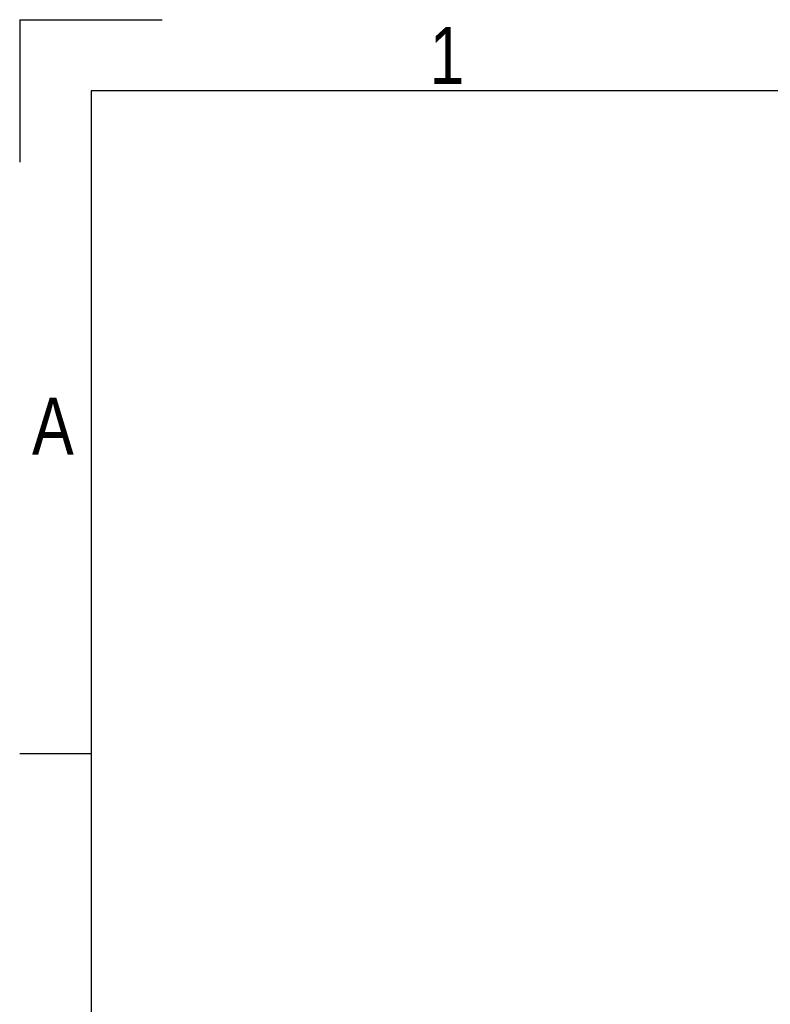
# Model space of a CAD drawing. Header units: millimetres. Extents: x 0 to 420, y 0 to 297.
# Tile 20 of 59: x 0 to 54, y 226 to 297. Entities that reach past the tile are written whole.
import ezdxf

# ---------------------------------------------------------------- set-up
doc = ezdxf.new("R2010")
doc.units = ezdxf.units.MM
doc.layers.add('CARTIGLIO', color=140, linetype='Continuous')
doc.styles.add('SLDTEXTSTYLE2', font='TXT', dxfattribs={"width": 0.821468})

msp = doc.modelspace()

# ---------------------------------------------------------------- linework, layer by layer
at = {"layer": 'CARTIGLIO', "linetype": 'Continuous'}
for p, q in [((0.0059, 296.99679), (0.0059, 286.64835)), ((0.0059, 296.99679), (10.35433, 296.99679)), ((414.8274, 291.82257), (5.18012, 291.82257)), ((5.18012, 291.82257), (5.18012, 5.171)), ((5.18012, 243.70236), (0.0059, 243.70236))]:
    msp.add_line(p, q, dxfattribs=at)

# ---------------------------------------------------------------- texts
at = {"layer": 'CARTIGLIO', "char_height": 4.13937, "attachment_point": 2, "style": 'SLDTEXTSTYLE2'}
for s, insert in [('1', (31.00754, 296.46286)), ('A', (2.41386, 269.55693))]:
    msp.add_mtext(s, dxfattribs=dict(at, insert=insert))

doc.saveas('drawing.dxf')
